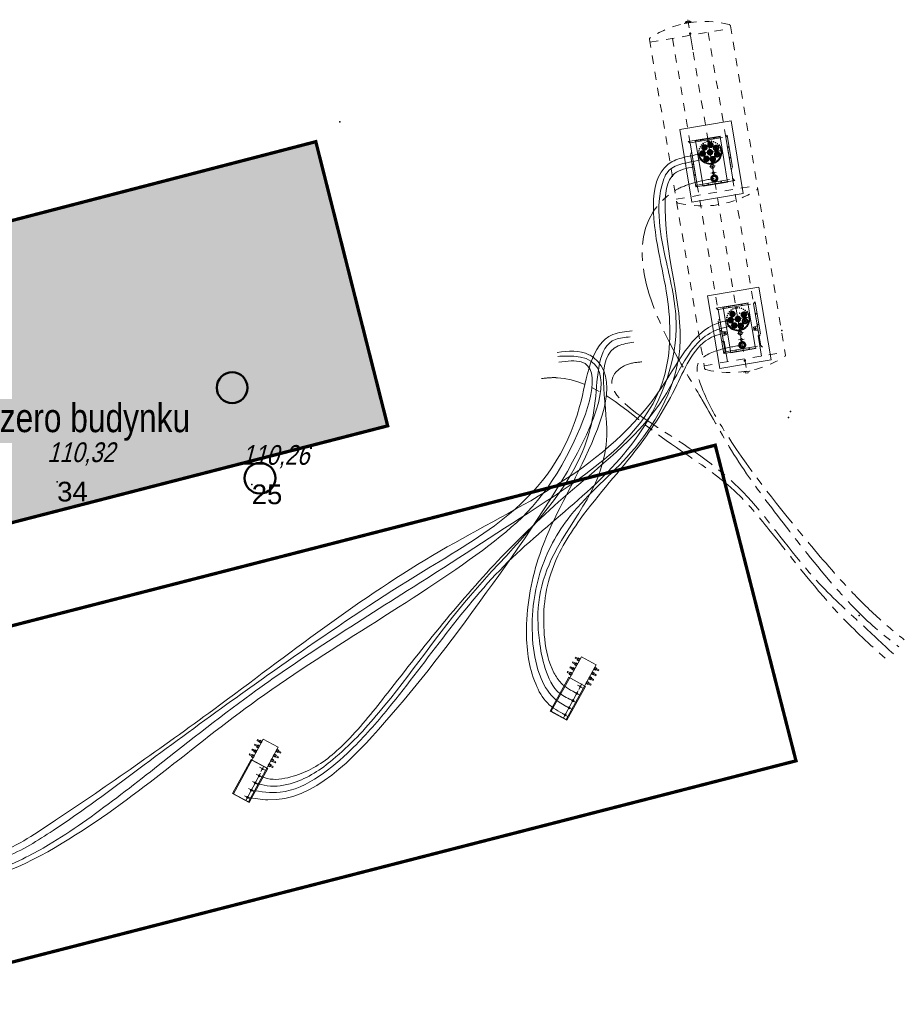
# Model space of a CAD drawing. Header units: metres. Extents: x 0 to 8432273, y 0 to 5705512.
# Tile 17 of 32: x 8403924 to 8403951, y 5705112 to 5705142. Entities that reach past the tile are written whole.
import ezdxf

# ---------------------------------------------------------------- set-up
doc = ezdxf.new("R2010")
doc.units = ezdxf.units.M
doc.header["$MEASUREMENT"] = 0
for name, pattern in [('218-500', [1, 0.5, -0.5]), ('219-1000', [0]), ('ACAD_ISO03W100', [30, 12, -18]), ('CENTER', [2, 1.25, -0.25, 0.25, -0.25]), ('DASHED', [19.05, 12.7, -6.35])]:
    doc.linetypes.add(name, pattern=pattern)
doc.layers.get('0').update_dxf_attribs({"color": 250, "linetype": 'CONTINUOUS', "lineweight": 100})
for name, color, linetype, lineweight in [('g ssące-tłoczne', 192, 'CONTINUOUS', 15), ('g technologia', 192, 'CONTINUOUS', 15), ('g zbiornik', 192, 'DASHED', 13), ('g zlewowe', 192, 'CENTER', 15), ('PL_AR_01-MAPA', 7, 'CONTINUOUS', 15), ('PL_AR_01-powierzchnia', 4, 'CONTINUOUS', 15), ('PL_AR_05-wyposazenie-proj', 3, 'CONTINUOUS', 9)]:
    doc.layers.add(name, color=color, linetype=linetype, lineweight=lineweight)
for name, color, linetype in [('geo_Punkty', 7, 'CONTINUOUS'), ('geo_Rzedne', 7, 'CONTINUOUS'), ('geo_Teksty', 7, 'CONTINUOUS'), ('Wiaty', 2, 'CONTINUOUS')]:
    doc.layers.add(name, color=color, linetype=linetype)
doc.styles.get("Standard").update_dxf_attribs({"font": 'arial.ttf', "width": 0.75})

# ---------------------------------------------------------------- blocks, each defined once
blk = doc.blocks.new('dyst')
at = {"layer": 'g technologia', "color": 0, "linetype": '219-1000', "ltscale": 0.002, "extrusion": (1.88532e-09, -7.17281e-08, 1)}
for p, q in [((1.674, -0.01, 0), (1.096, -0.01, 0)), ((1.096, -0.01, 0), (1.096, -1.19, 0)), ((1.096, -1.19, 0), (1.096, -0.01, 0)), ((1.096, -0.01, 0), (1.674, -0.01, 0)), ((1.674, -0.01, 0), (1.096, -0.01, 0)), ((1.096, -0.01, 0), (1.096, -1.19, 0)), ((1.096, -1.19, 0), (1.096, -0.01, 0)), ((1.096, -0.01, 0), (1.674, -0.01, 0)), ((1.129, -0.02, 0), (1.642, -0.02, 0)), ((1.129, -1.916, 0), (1.129, -0.02, 0)), ((1.129, -0.02, 0), (1.642, -0.02, 0)), ((1.129, -1.916, 0), (1.129, -0.02, 0)), ((1.129, -0.125, 0), (1.318, -0.125, 0)), ((1.129, -0.125, 0), (1.318, -0.125, 0)), ((1.221, -0.961, 0), (1.221, -0.02, 0)), ((1.221, -0.961, 0), (1.221, -0.02, 0)), ((1.642, -0.02, 0), (1.642, -1.916, 0)), ((1.642, -0.02, 0), (1.642, -1.916, 0)), ((1.674, -1.19, 0), (1.674, -0.01, 0)), ((1.674, -0.01, 0), (1.674, -1.19, 0)), ((1.674, -1.19, 0), (1.674, -0.01, 0)), ((1.674, -0.01, 0), (1.674, -1.19, 0)), ((1.129, -0.374, 0), (1.318, -0.374, 0)), ((1.129, -0.374, 0), (1.318, -0.374, 0)), ((1.129, -0.623, 0), (1.318, -0.623, 0)), ((1.129, -0.623, 0), (1.318, -0.623, 0)), ((1.129, -0.872, 0), (1.318, -0.872, 0)), ((1.129, -0.872, 0), (1.318, -0.872, 0)), ((1.674, -1.19, 0), (1.096, -1.19, 0)), ((1.674, -1.19, 0), (1.096, -1.19, 0)), ((1.674, -1.19, 0), (1.096, -1.19, 0)), ((1.674, -1.19, 0), (1.096, -1.19, 0)), ((1.642, -1.19, 0), (1.129, -1.19, 0)), ((1.642, -1.19, 0), (1.129, -1.19, 0)), ((1.141, -1.106, 0), (1.33, -1.106, 0)), ((1.141, -1.106, 0), (1.33, -1.106, 0)), ((1.233, -1.199, 0), (1.233, -1.01, 0)), ((1.233, -1.199, 0), (1.233, -1.01, 0)), ((1.129, -1.29, 0), (0.98, -1.29, 0)), ((0.98, -1.29, 0), (0.98, -1.325, 0)), ((1.129, -1.29, 0), (0.98, -1.29, 0)), ((0.98, -1.29, 0), (0.98, -1.325, 0)), ((0.98, -1.325, 0), (1.129, -1.325, 0)), ((0.98, -1.325, 0), (1.129, -1.325, 0)), ((1.129, -1.456, 0), (0.98, -1.456, 0)), ((0.98, -1.456, 0), (0.98, -1.491, 0)), ((1.129, -1.456, 0), (0.98, -1.456, 0)), ((0.98, -1.456, 0), (0.98, -1.491, 0)), ((0.98, -1.491, 0), (1.129, -1.491, 0)), ((0.98, -1.491, 0), (1.129, -1.491, 0)), ((1.129, -1.271, 0), (1.064, -1.271, 0)), ((1.064, -1.271, 0), (1.064, -1.344, 0)), ((1.129, -1.271, 0), (1.064, -1.271, 0)), ((1.064, -1.271, 0), (1.064, -1.344, 0)), ((1.064, -1.344, 0), (1.129, -1.344, 0)), ((1.064, -1.344, 0), (1.129, -1.344, 0)), ((1.129, -1.437, 0), (1.064, -1.437, 0)), ((1.064, -1.437, 0), (1.064, -1.51, 0)), ((1.129, -1.437, 0), (1.064, -1.437, 0)), ((1.064, -1.437, 0), (1.064, -1.51, 0)), ((1.129, -1.344, 0), (1.129, -1.271, 0)), ((1.129, -1.344, 0), (1.129, -1.271, 0)), ((1.129, -1.325, 0), (1.129, -1.29, 0)), ((1.129, -1.325, 0), (1.129, -1.29, 0)), ((1.129, -1.51, 0), (1.129, -1.437, 0)), ((1.129, -1.51, 0), (1.129, -1.437, 0)), ((1.129, -1.491, 0), (1.129, -1.456, 0)), ((1.129, -1.491, 0), (1.129, -1.456, 0)), ((1.642, -1.344, 0), (1.642, -1.271, 0)), ((1.642, -1.271, 0), (1.707, -1.271, 0)), ((1.642, -1.344, 0), (1.642, -1.271, 0)), ((1.642, -1.271, 0), (1.707, -1.271, 0)), ((1.642, -1.325, 0), (1.642, -1.29, 0)), ((1.642, -1.29, 0), (1.791, -1.29, 0)), ((1.642, -1.325, 0), (1.642, -1.29, 0)), ((1.642, -1.29, 0), (1.791, -1.29, 0)), ((1.791, -1.325, 0), (1.642, -1.325, 0)), ((1.791, -1.325, 0), (1.642, -1.325, 0)), ((1.707, -1.344, 0), (1.642, -1.344, 0)), ((1.707, -1.344, 0), (1.642, -1.344, 0)), ((1.642, -1.51, 0), (1.642, -1.437, 0)), ((1.642, -1.437, 0), (1.707, -1.437, 0)), ((1.642, -1.51, 0), (1.642, -1.437, 0)), ((1.642, -1.437, 0), (1.707, -1.437, 0)), ((1.642, -1.491, 0), (1.642, -1.456, 0)), ((1.642, -1.456, 0), (1.791, -1.456, 0)), ((1.642, -1.491, 0), (1.642, -1.456, 0)), ((1.642, -1.456, 0), (1.791, -1.456, 0)), ((1.791, -1.491, 0), (1.642, -1.491, 0)), ((1.791, -1.491, 0), (1.642, -1.491, 0)), ((1.707, -1.271, 0), (1.707, -1.344, 0)), ((1.707, -1.271, 0), (1.707, -1.344, 0)), ((1.707, -1.437, 0), (1.707, -1.51, 0)), ((1.707, -1.437, 0), (1.707, -1.51, 0)), ((1.791, -1.29, 0), (1.791, -1.325, 0)), ((1.791, -1.29, 0), (1.791, -1.325, 0)), ((1.791, -1.456, 0), (1.791, -1.491, 0)), ((1.791, -1.456, 0), (1.791, -1.491, 0)), ((1.129, -1.622, 0), (0.98, -1.622, 0)), ((0.98, -1.622, 0), (0.98, -1.657, 0)), ((1.129, -1.622, 0), (0.98, -1.622, 0)), ((0.98, -1.622, 0), (0.98, -1.657, 0)), ((0.98, -1.657, 0), (1.129, -1.657, 0)), ((0.98, -1.657, 0), (1.129, -1.657, 0)), ((1.129, -1.788, 0), (0.98, -1.788, 0)), ((0.98, -1.788, 0), (0.98, -1.823, 0)), ((1.129, -1.788, 0), (0.98, -1.788, 0)), ((0.98, -1.788, 0), (0.98, -1.823, 0)), ((1.064, -1.51, 0), (1.129, -1.51, 0)), ((1.064, -1.51, 0), (1.129, -1.51, 0)), ((1.129, -1.603, 0), (1.064, -1.603, 0)), ((1.064, -1.603, 0), (1.064, -1.676, 0)), ((1.129, -1.603, 0), (1.064, -1.603, 0)), ((1.064, -1.603, 0), (1.064, -1.676, 0)), ((1.064, -1.676, 0), (1.129, -1.676, 0)), ((1.064, -1.676, 0), (1.129, -1.676, 0)), ((1.129, -1.769, 0), (1.064, -1.769, 0)), ((1.064, -1.769, 0), (1.064, -1.842, 0)), ((1.129, -1.769, 0), (1.064, -1.769, 0)), ((1.064, -1.769, 0), (1.064, -1.842, 0)), ((1.129, -1.676, 0), (1.129, -1.603, 0)), ((1.129, -1.676, 0), (1.129, -1.603, 0)), ((1.129, -1.657, 0), (1.129, -1.622, 0)), ((1.129, -1.657, 0), (1.129, -1.622, 0)), ((1.129, -1.842, 0), (1.129, -1.769, 0)), ((1.129, -1.842, 0), (1.129, -1.769, 0)), ((1.129, -1.823, 0), (1.129, -1.788, 0)), ((1.129, -1.823, 0), (1.129, -1.788, 0)), ((1.707, -1.51, 0), (1.642, -1.51, 0)), ((1.707, -1.51, 0), (1.642, -1.51, 0)), ((1.642, -1.676, 0), (1.642, -1.603, 0)), ((1.642, -1.603, 0), (1.707, -1.603, 0)), ((1.642, -1.676, 0), (1.642, -1.603, 0)), ((1.642, -1.603, 0), (1.707, -1.603, 0)), ((1.642, -1.657, 0), (1.642, -1.622, 0)), ((1.642, -1.622, 0), (1.791, -1.622, 0)), ((1.642, -1.657, 0), (1.642, -1.622, 0)), ((1.642, -1.622, 0), (1.791, -1.622, 0)), ((1.791, -1.657, 0), (1.642, -1.657, 0)), ((1.791, -1.657, 0), (1.642, -1.657, 0)), ((1.707, -1.676, 0), (1.642, -1.676, 0)), ((1.707, -1.676, 0), (1.642, -1.676, 0)), ((1.642, -1.842, 0), (1.642, -1.769, 0)), ((1.642, -1.769, 0), (1.707, -1.769, 0)), ((1.642, -1.842, 0), (1.642, -1.769, 0)), ((1.642, -1.769, 0), (1.707, -1.769, 0)), ((1.642, -1.823, 0), (1.642, -1.788, 0)), ((1.642, -1.788, 0), (1.791, -1.788, 0)), ((1.642, -1.823, 0), (1.642, -1.788, 0)), ((1.642, -1.788, 0), (1.791, -1.788, 0)), ((1.707, -1.603, 0), (1.707, -1.676, 0)), ((1.707, -1.603, 0), (1.707, -1.676, 0)), ((1.707, -1.769, 0), (1.707, -1.842, 0)), ((1.707, -1.769, 0), (1.707, -1.842, 0)), ((1.791, -1.622, 0), (1.791, -1.657, 0)), ((1.791, -1.622, 0), (1.791, -1.657, 0)), ((1.791, -1.788, 0), (1.791, -1.823, 0)), ((1.791, -1.788, 0), (1.791, -1.823, 0)), ((0.98, -1.823, 0), (1.129, -1.823, 0)), ((0.98, -1.823, 0), (1.129, -1.823, 0)), ((1.064, -1.842, 0), (1.129, -1.842, 0)), ((1.064, -1.842, 0), (1.129, -1.842, 0)), ((1.129, -1.916, 0), (1.642, -1.916, 0)), ((1.129, -1.916, 0), (1.642, -1.916, 0)), ((1.791, -1.823, 0), (1.642, -1.823, 0)), ((1.791, -1.823, 0), (1.642, -1.823, 0)), ((1.707, -1.842, 0), (1.642, -1.842, 0)), ((1.707, -1.842, 0), (1.642, -1.842, 0))]:
    blk.add_line(p, q, dxfattribs=at)
for centre, radius in [((1.221, -0.125, 0), 0.0299), ((1.221, -0.125, 0), 0.0299), ((1.221, -0.374, 0), 0.0299), ((1.221, -0.374, 0), 0.0299), ((1.221, -0.623, 0), 0.0299), ((1.221, -0.623, 0), 0.0299), ((1.221, -0.872, 0), 0.0299), ((1.221, -0.872, 0), 0.0299), ((1.233, -1.106, 0), 0.0209), ((1.233, -1.106, 0), 0.0209)]:
    blk.add_circle(centre, radius, dxfattribs=at)
blk = doc.blocks.new('zbiorniki')
at = {"layer": 'g ssące-tłoczne', "color": 0, "lineweight": -2}
for points in [[(2.307, 7.617), (2.307, 5.372), (3.892, 5.372), (3.892, 7.617)], [(2.72, 7.194), (2.72, 5.794), (3.48, 5.794), (3.48, 7.194)], [(2.307, 2.471), (2.307, 0.226), (3.892, 0.226), (3.892, 2.471)], [(2.72, 2.048), (2.72, 0.648), (3.48, 0.648), (3.48, 2.048)]]:
    blk.add_lwpolyline(points, close=True, dxfattribs=at)
at = {"layer": 'g zbiornik', "color": 0, "linetype": '218-500', "lineweight": -2, "ltscale": 0.5}
for p, q in [((3.007, 10.779), (3.043, 10.824)), ((3.157, 10.832), (3.043, 10.832)), ((3.043, 10.832), (3.043, 10.781)), ((3.067, 10.782), (3.067, 10.827)), ((3.067, 10.827), (3.133, 10.827)), ((3.1, 10.874), (3.1, -0.015)), ((3.133, 10.782), (3.133, 10.827)), ((3.157, 10.832), (3.157, 10.781)), ((3.193, 10.779), (3.157, 10.824)), ((2.983, 10.778), (2.983, 10.768)), ((3.003, 10.773), (3.003, 10.782)), ((3.003, 10.782), (3.198, 10.782)), ((3.198, 10.773), (3.198, 10.782)), ((3.217, 10.778), (3.217, 10.768)), ((1.85, 10.473), (1.85, 0.302)), ((1.85, 10.391), (4.35, 10.391)), ((2.55, 10.391), (2.55, 1.951)), ((3.1, 9.941), (3.1, 10.442)), ((3.65, 10.391), (3.649, 1.951)), ((4.35, 10.477), (4.349, 0.302)), ((1.851, 5.541), (4.351, 5.541)), ((1.851, 5.541), (4.351, 5.541)), ((1.851, 5.541), (4.351, 5.541)), ((1.851, 5.541), (4.351, 5.541)), ((1.851, 5.541), (4.351, 5.541)), ((1.851, 5.541), (4.351, 5.541)), ((1.85, 0.391), (4.35, 0.391)), ((1.85, 0.391), (4.35, 0.391)), ((1.85, 0.391), (4.35, 0.391))]:
    blk.add_line(p, q, dxfattribs=at)
at = {"layer": 'g zbiornik', "color": 0, "linetype": '218-500', "lineweight": -2, "ltscale": 2}
for p, q in [((2.5, 5.806), (2.5, 7.206)), ((2.5, 5.806), (2.5, 7.206)), ((2.5, 5.806), (2.5, 7.206)), ((2.55, 7.156), (2.5, 7.206)), ((2.5, 7.206), (3.7, 7.206)), ((3.1, 6.152), (3.1, 7.283)), ((3.65, 7.156), (3.7, 7.206)), ((3.7, 7.206), (3.7, 5.806)), ((2.55, 7.156), (2.524, 7.182)), ((2.55, 7.156), (2.524, 7.182)), ((2.55, 7.156), (2.524, 7.182)), ((2.55, 7.156), (2.524, 7.182)), ((2.55, 5.856), (2.55, 7.156)), ((2.55, 5.856), (2.55, 7.156)), ((2.55, 5.856), (2.55, 7.156)), ((2.55, 7.156), (3.65, 7.156)), ((2.55, 7.156), (2.55, 5.856)), ((3.043, 6.942), (2.871, 6.962)), ((3.043, 6.942), (2.871, 6.962)), ((2.904, 6.965), (2.889, 6.953)), ((2.903, 6.95), (2.89, 6.967)), ((2.949, 6.867), (2.969, 7.04)), ((2.968, 7.036), (2.949, 6.863)), ((2.95, 6.87), (2.969, 7.037)), ((2.973, 7.02), (2.958, 7.008)), ((2.972, 7.006), (2.959, 7.022)), ((3.028, 6.951), (3.014, 6.939)), ((3.027, 6.936), (3.015, 6.953)), ((3.221, 7.041), (3.074, 6.948)), ((3.077, 6.951), (3.224, 7.043)), ((3.079, 6.952), (3.222, 7.042)), ((3.105, 6.96), (3.087, 6.965)), ((3.094, 6.952), (3.098, 6.973)), ((3.1, 6.906), (3.1, 7.08)), ((3.194, 6.924), (3.102, 7.071)), ((3.194, 6.924), (3.102, 7.071)), ((3.125, 7.047), (3.107, 7.051)), ((3.113, 7.038), (3.118, 7.059)), ((3.192, 6.941), (3.173, 6.945)), ((3.18, 6.933), (3.185, 6.953)), ((3.211, 7.027), (3.193, 7.031)), ((3.2, 7.019), (3.204, 7.039)), ((3.382, 6.846), (3.218, 6.904)), ((3.222, 6.903), (3.386, 6.845)), ((3.247, 6.887), (3.239, 6.904)), ((3.274, 6.794), (3.331, 6.958)), ((3.274, 6.794), (3.331, 6.958)), ((3.313, 6.929), (3.332, 6.938)), ((3.327, 6.925), (3.319, 6.942)), ((3.65, 7.156), (3.675, 7.182)), ((3.65, 5.856), (3.65, 7.156)), ((3.65, 7.156), (3.65, 5.856)), ((3.65, 5.856), (3.65, 7.156)), ((2.733, 6.776), (3.479, 6.776)), ((2.8, 6.776), (2.974, 6.776)), ((2.8, 6.776), (2.974, 6.776)), ((2.802, 6.776), (2.971, 6.776)), ((2.935, 6.715), (2.812, 6.838)), ((2.935, 6.835), (2.812, 6.713)), ((2.935, 6.835), (2.812, 6.713)), ((2.933, 6.717), (2.814, 6.836)), ((2.815, 6.835), (2.938, 6.713)), ((2.841, 6.82), (2.82, 6.82)), ((2.841, 6.731), (2.82, 6.731)), ((2.831, 6.829), (2.831, 6.81)), ((2.831, 6.741), (2.831, 6.722)), ((3.044, 6.609), (2.872, 6.59)), ((3.042, 6.609), (2.874, 6.59)), ((2.876, 6.59), (3.048, 6.61)), ((2.929, 6.82), (2.909, 6.82)), ((2.929, 6.731), (2.909, 6.731)), ((2.919, 6.829), (2.919, 6.81)), ((2.919, 6.741), (2.919, 6.722)), ((2.959, 6.895), (2.944, 6.884)), ((2.958, 6.881), (2.945, 6.898)), ((2.946, 6.668), (2.961, 6.656)), ((2.96, 6.67), (2.947, 6.654)), ((2.951, 6.684), (2.97, 6.512)), ((2.951, 6.684), (2.97, 6.512)), ((3.184, 6.767), (3.012, 6.786)), ((3.184, 6.767), (3.012, 6.786)), ((3.015, 6.776), (3.189, 6.776)), ((3.015, 6.776), (3.189, 6.776)), ((3.015, 6.613), (3.03, 6.601)), ((3.029, 6.615), (3.016, 6.599)), ((3.191, 6.776), (3.017, 6.776)), ((3.191, 6.776), (3.017, 6.776)), ((3.045, 6.789), (3.03, 6.777)), ((3.044, 6.775), (3.031, 6.791)), ((3.079, 6.602), (3.226, 6.51)), ((3.079, 6.602), (3.226, 6.51)), ((3.1, 6.72), (3.085, 6.708)), ((3.099, 6.706), (3.086, 6.722)), ((3.09, 6.692), (3.11, 6.864)), ((3.109, 6.861), (3.09, 6.688)), ((3.091, 6.694), (3.109, 6.862)), ((3.114, 6.844), (3.099, 6.832)), ((3.113, 6.83), (3.1, 6.846)), ((3.1, 6.646), (3.1, 6.472)), ((3.196, 6.629), (3.103, 6.482)), ((3.105, 6.485), (3.198, 6.632)), ((3.194, 6.627), (3.105, 6.484)), ((3.169, 6.775), (3.154, 6.763)), ((3.168, 6.761), (3.155, 6.777)), ((3.175, 6.608), (3.193, 6.612)), ((3.182, 6.62), (3.186, 6.6)), ((3.223, 6.651), (3.387, 6.709)), ((3.223, 6.651), (3.387, 6.709)), ((3.224, 6.902), (3.384, 6.846)), ((3.4, 6.776), (3.226, 6.776)), ((3.4, 6.776), (3.226, 6.776)), ((3.397, 6.776), (3.228, 6.776)), ((3.234, 6.891), (3.252, 6.9)), ((3.234, 6.663), (3.253, 6.654)), ((3.24, 6.65), (3.248, 6.667)), ((3.272, 6.811), (3.291, 6.82)), ((3.273, 6.743), (3.291, 6.734)), ((3.331, 6.599), (3.274, 6.763)), ((3.275, 6.759), (3.332, 6.595)), ((3.276, 6.757), (3.331, 6.598)), ((3.286, 6.807), (3.277, 6.824)), ((3.278, 6.73), (3.286, 6.747)), ((3.314, 6.625), (3.333, 6.616)), ((3.319, 6.612), (3.328, 6.629)), ((3.352, 6.849), (3.37, 6.858)), ((3.352, 6.704), (3.371, 6.695)), ((3.365, 6.845), (3.357, 6.862)), ((3.358, 6.691), (3.366, 6.708)), ((2.891, 6.599), (2.905, 6.587)), ((2.904, 6.601), (2.892, 6.585)), ((2.96, 6.544), (2.975, 6.532)), ((2.974, 6.546), (2.961, 6.53)), ((3.015, 6.341), (3.189, 6.341)), ((3.088, 6.588), (3.107, 6.592)), ((3.095, 6.6), (3.1, 6.58)), ((3.108, 6.502), (3.127, 6.506)), ((3.115, 6.514), (3.12, 6.494)), ((3.194, 6.522), (3.213, 6.526)), ((3.201, 6.534), (3.206, 6.514)), ((3.015, 6.141), (3.189, 6.141)), ((2.55, 5.856), (2.5, 5.806)), ((2.5, 5.806), (3.7, 5.806)), ((2.55, 5.856), (2.524, 5.831)), ((2.55, 5.856), (3.65, 5.856)), ((3.65, 5.856), (3.7, 5.806)), ((3.1, 1.002), (3.1, 2.133)), ((2.5, 0.656), (2.5, 2.056)), ((2.5, 0.656), (2.5, 2.056)), ((2.5, 0.656), (2.5, 2.056)), ((2.55, 2.006), (2.5, 2.056)), ((2.5, 2.056), (3.7, 2.056)), ((2.55, 2.006), (2.524, 2.032)), ((2.55, 2.006), (2.524, 2.032)), ((2.55, 2.006), (2.524, 2.032)), ((2.55, 2.006), (2.524, 2.032)), ((2.55, 0.706), (2.55, 2.006)), ((2.55, 0.706), (2.55, 2.006)), ((2.55, 0.706), (2.55, 2.006)), ((2.55, 2.006), (3.65, 2.006)), ((2.55, 2.006), (2.55, 0.706)), ((3.043, 1.792), (2.871, 1.812)), ((3.043, 1.792), (2.871, 1.812)), ((2.904, 1.815), (2.889, 1.803)), ((2.903, 1.8), (2.89, 1.817)), ((2.949, 1.717), (2.969, 1.89)), ((2.968, 1.886), (2.949, 1.713)), ((2.95, 1.72), (2.969, 1.887)), ((2.973, 1.87), (2.958, 1.858)), ((2.972, 1.856), (2.959, 1.872)), ((3.028, 1.801), (3.014, 1.789)), ((3.027, 1.786), (3.015, 1.803)), ((3.1, 1.756), (3.1, 1.93)), ((3.274, 1.644), (3.331, 1.808)), ((3.274, 1.644), (3.331, 1.808)), ((3.65, 2.006), (3.7, 2.056)), ((3.65, 2.006), (3.675, 2.032)), ((3.65, 0.706), (3.65, 2.006)), ((3.65, 2.006), (3.65, 0.706)), ((3.65, 0.706), (3.65, 2.006)), ((3.7, 2.056), (3.7, 0.656)), ((2.733, 1.626), (3.479, 1.626)), ((2.8, 1.626), (2.974, 1.626)), ((2.8, 1.626), (2.974, 1.626)), ((2.802, 1.626), (2.971, 1.626)), ((2.935, 1.565), (2.812, 1.688)), ((2.935, 1.685), (2.812, 1.563)), ((2.935, 1.685), (2.812, 1.563)), ((2.933, 1.567), (2.814, 1.687)), ((2.815, 1.685), (2.938, 1.563)), ((2.841, 1.67), (2.82, 1.67)), ((2.841, 1.581), (2.82, 1.581)), ((2.831, 1.679), (2.831, 1.66)), ((2.831, 1.591), (2.831, 1.572)), ((2.929, 1.67), (2.909, 1.67)), ((2.929, 1.581), (2.909, 1.581)), ((2.919, 1.679), (2.919, 1.66)), ((2.919, 1.591), (2.919, 1.572)), ((2.959, 1.745), (2.944, 1.734)), ((2.958, 1.731), (2.945, 1.748)), ((2.946, 1.518), (2.961, 1.506)), ((2.96, 1.52), (2.947, 1.504)), ((2.951, 1.534), (2.97, 1.362)), ((2.951, 1.534), (2.97, 1.362)), ((3.184, 1.617), (3.012, 1.636)), ((3.184, 1.617), (3.012, 1.636)), ((3.015, 1.626), (3.189, 1.626)), ((3.015, 1.626), (3.189, 1.626)), ((3.191, 1.626), (3.017, 1.626)), ((3.191, 1.626), (3.017, 1.626)), ((3.045, 1.639), (3.03, 1.627)), ((3.044, 1.625), (3.031, 1.641)), ((3.1, 1.57), (3.085, 1.558)), ((3.099, 1.556), (3.086, 1.572)), ((3.09, 1.542), (3.11, 1.714)), ((3.109, 1.711), (3.09, 1.538)), ((3.091, 1.544), (3.109, 1.712)), ((3.114, 1.694), (3.099, 1.682)), ((3.113, 1.68), (3.1, 1.696)), ((3.169, 1.625), (3.154, 1.613)), ((3.168, 1.611), (3.155, 1.627)), ((3.382, 1.697), (3.218, 1.754)), ((3.222, 1.753), (3.386, 1.695)), ((3.223, 1.501), (3.387, 1.559)), ((3.223, 1.501), (3.387, 1.559)), ((3.224, 1.752), (3.384, 1.696)), ((3.4, 1.626), (3.226, 1.626)), ((3.4, 1.626), (3.226, 1.626)), ((3.397, 1.626), (3.228, 1.626)), ((3.234, 1.741), (3.252, 1.75)), ((3.234, 1.513), (3.253, 1.504)), ((3.247, 1.737), (3.239, 1.754)), ((3.24, 1.5), (3.248, 1.517)), ((3.272, 1.661), (3.291, 1.67)), ((3.273, 1.593), (3.291, 1.584)), ((3.331, 1.449), (3.274, 1.613)), ((3.275, 1.609), (3.332, 1.446)), ((3.276, 1.607), (3.331, 1.448)), ((3.286, 1.657), (3.277, 1.674)), ((3.278, 1.58), (3.286, 1.597)), ((3.313, 1.779), (3.332, 1.788)), ((3.327, 1.775), (3.319, 1.792)), ((3.352, 1.699), (3.37, 1.708)), ((3.352, 1.555), (3.371, 1.546)), ((3.365, 1.695), (3.357, 1.713)), ((3.358, 1.541), (3.366, 1.559)), ((2.675, 1.297), (2.55, 1.321)), ((2.675, 1.297), (2.55, 1.321)), ((2.675, 1.213), (2.55, 1.189)), ((2.675, 1.213), (2.55, 1.189)), ((2.624, 1.268), (2.611, 1.255)), ((2.611, 1.255), (2.624, 1.242)), ((2.637, 1.255), (2.624, 1.268)), ((2.624, 1.242), (2.637, 1.255)), ((2.675, 1.297), (2.675, 1.285)), ((2.675, 1.297), (2.675, 1.255)), ((2.675, 1.213), (2.675, 1.255)), ((2.675, 1.213), (2.675, 1.225)), ((3.044, 1.459), (2.872, 1.44)), ((3.042, 1.459), (2.874, 1.44)), ((2.876, 1.44), (3.048, 1.46)), ((2.891, 1.449), (2.905, 1.437)), ((2.904, 1.451), (2.892, 1.435)), ((2.96, 1.394), (2.975, 1.382)), ((2.974, 1.396), (2.961, 1.38)), ((3.015, 1.463), (3.03, 1.451)), ((3.029, 1.465), (3.016, 1.449)), ((3.079, 1.452), (3.226, 1.36)), ((3.079, 1.452), (3.226, 1.36)), ((3.088, 1.438), (3.107, 1.442)), ((3.095, 1.45), (3.1, 1.43)), ((3.1, 1.496), (3.1, 1.322)), ((3.196, 1.479), (3.103, 1.332)), ((3.105, 1.335), (3.198, 1.482)), ((3.194, 1.477), (3.105, 1.334)), ((3.108, 1.352), (3.127, 1.356)), ((3.115, 1.364), (3.12, 1.344)), ((3.175, 1.458), (3.193, 1.462)), ((3.182, 1.47), (3.186, 1.45)), ((3.194, 1.372), (3.213, 1.376)), ((3.201, 1.384), (3.206, 1.364)), ((3.314, 1.475), (3.333, 1.466)), ((3.319, 1.462), (3.328, 1.479)), ((3.525, 1.297), (3.65, 1.321)), ((3.525, 1.297), (3.65, 1.321)), ((3.525, 1.297), (3.525, 1.255)), ((3.525, 1.297), (3.525, 1.285)), ((3.525, 1.213), (3.525, 1.255)), ((3.525, 1.213), (3.525, 1.225)), ((3.525, 1.213), (3.65, 1.189)), ((3.525, 1.213), (3.65, 1.189)), ((3.563, 1.255), (3.576, 1.268)), ((3.576, 1.242), (3.563, 1.255)), ((3.576, 1.268), (3.589, 1.255)), ((3.589, 1.255), (3.576, 1.242)), ((2.575, 1.031), (2.575, 0.391)), ((3.015, 1.191), (3.189, 1.191)), ((3.015, 0.991), (3.189, 0.991)), ((3.625, 1.031), (3.625, 0.391)), ((2.55, 0.706), (2.5, 0.656)), ((2.5, 0.656), (3.7, 0.656)), ((2.55, 0.706), (2.524, 0.681)), ((2.55, 0.706), (3.65, 0.706)), ((3.65, 0.706), (3.7, 0.656)), ((3.002, 0.009), (3.002, 0)), ((3.002, 0), (3.197, 0)), ((3.067, 0), (3.067, -0.045)), ((3.067, 0), (3.067, -0.045)), ((3.133, 0), (3.133, -0.045)), ((3.133, 0), (3.133, -0.045)), ((3.197, 0.009), (3.197, 0)), ((3.067, -0.045), (3.133, -0.045))]:
    blk.add_line(p, q, dxfattribs=at)
at = {"layer": 'g zbiornik', "color": 0, "linetype": '218-500', "lineweight": -2, "ltscale": 0.5}
blk.add_lwpolyline([(3.1, 10.429), (3.113, 10.442), (3.1, 10.455), (3.087, 10.442)], close=True, dxfattribs=at)
at = {"layer": 'g zbiornik', "color": 0, "linetype": '218-500', "lineweight": -2, "ltscale": 2}
for points in [[(3.7, 5.806), (2.5, 5.806), (2.5, 7.206), (3.7, 7.206)], [(3.1, 0.353), (3.113, 0.34), (3.1, 0.327), (3.087, 0.34)]]:
    blk.add_lwpolyline(points, close=True, dxfattribs=at)
at = {"layer": 'g zbiornik', "color": 0, "linetype": '218-500', "lineweight": -2, "ltscale": 0.5}
for radius in [0.023, 0.018]:
    blk.add_circle((3.1, 10.442), radius, dxfattribs=at)
at = {"layer": 'g zbiornik', "color": 0, "linetype": '218-500', "lineweight": -2, "ltscale": 2}
for centre, radius in [((2.532, 7.174), 0.0102), ((3.1, 6.776), 0.36), ((3.1, 6.776), 0.34), ((2.8, 6.936), 0.009), ((2.8, 6.936), 0.009), ((2.8, 6.936), 0.009), ((2.8, 6.936), 0.009), ((2.837, 6.992), 0.009), ((2.837, 6.992), 0.009), ((2.883, 7.174), 0.0102), ((2.884, 7.039), 0.009), ((2.884, 7.039), 0.009), ((2.959, 6.952), 0.0825), ((2.897, 6.959), 0.007), ((2.959, 6.952), 0.0625), ((2.959, 6.952), 0.03), ((2.939, 7.076), 0.009), ((2.939, 7.076), 0.009), ((2.966, 7.014), 0.007), ((3.001, 7.102), 0.009), ((3.001, 7.102), 0.009), ((3.021, 6.945), 0.007), ((3.066, 7.115), 0.009), ((3.066, 7.115), 0.009), ((3.149, 6.996), 0.0825), ((3.149, 6.996), 0.0625), ((3.096, 6.962), 0.007), ((3.116, 7.049), 0.007), ((3.149, 6.996), 0.03), ((3.133, 7.115), 0.009), ((3.133, 7.115), 0.009), ((3.182, 6.943), 0.007), ((3.198, 7.102), 0.009), ((3.198, 7.102), 0.009), ((3.202, 7.029), 0.007), ((3.302, 6.875), 0.0825), ((3.243, 6.895), 0.007), ((3.302, 6.875), 0.0625), ((3.26, 7.076), 0.009), ((3.26, 7.076), 0.009), ((3.302, 6.875), 0.03), ((3.29, 7.174), 0.0102), ((3.315, 7.039), 0.009), ((3.315, 7.039), 0.009), ((3.323, 6.934), 0.007), ((3.363, 6.992), 0.009), ((3.363, 6.992), 0.009), ((3.4, 6.936), 0.009), ((3.4, 6.936), 0.009), ((3.668, 7.174), 0.0102), ((3.668, 7.174), 0.0102), ((2.532, 6.841), 0.0102), ((2.761, 6.81), 0.009), ((2.761, 6.81), 0.009), ((2.761, 6.743), 0.009), ((2.761, 6.743), 0.009), ((2.774, 6.875), 0.009), ((2.774, 6.875), 0.009), ((2.774, 6.677), 0.009), ((2.774, 6.677), 0.009), ((2.8, 6.616), 0.009), ((2.8, 6.616), 0.009), ((2.8, 6.616), 0.009), ((2.8, 6.616), 0.009), ((2.875, 6.775), 0.0825), ((2.875, 6.775), 0.0625), ((2.831, 6.82), 0.007), ((2.831, 6.731), 0.007), ((2.875, 6.775), 0.03), ((2.96, 6.6), 0.0825), ((2.96, 6.6), 0.0625), ((2.919, 6.82), 0.007), ((2.919, 6.731), 0.007), ((2.96, 6.6), 0.03), ((2.952, 6.889), 0.007), ((2.953, 6.662), 0.007), ((3.022, 6.607), 0.007), ((3.1, 6.776), 0.0825), ((3.038, 6.783), 0.007), ((3.1, 6.776), 0.0625), ((3.151, 6.557), 0.0825), ((3.1, 6.776), 0.03), ((3.093, 6.714), 0.007), ((3.151, 6.557), 0.0625), ((3.107, 6.838), 0.007), ((3.162, 6.769), 0.007), ((3.184, 6.61), 0.007), ((3.303, 6.679), 0.0825), ((3.244, 6.659), 0.007), ((3.303, 6.679), 0.0625), ((3.303, 6.679), 0.03), ((3.281, 6.816), 0.007), ((3.282, 6.738), 0.007), ((3.323, 6.62), 0.007), ((3.361, 6.854), 0.007), ((3.362, 6.7), 0.007), ((3.4, 6.616), 0.009), ((3.4, 6.616), 0.009), ((3.425, 6.875), 0.009), ((3.425, 6.875), 0.009), ((3.425, 6.677), 0.009), ((3.425, 6.677), 0.009), ((3.438, 6.81), 0.009), ((3.438, 6.81), 0.009), ((3.438, 6.743), 0.009), ((3.438, 6.743), 0.009), ((3.668, 6.841), 0.0102), ((2.532, 6.507), 0.0102), ((2.532, 6.506), 0.0102), ((2.837, 6.56), 0.009), ((2.837, 6.56), 0.009), ((2.837, 6.56), 0.009), ((2.837, 6.56), 0.009), ((2.884, 6.513), 0.009), ((2.884, 6.513), 0.009), ((2.898, 6.593), 0.007), ((2.939, 6.476), 0.009), ((2.939, 6.476), 0.009), ((2.967, 6.538), 0.007), ((3.001, 6.451), 0.009), ((3.001, 6.451), 0.009), ((3.1, 6.341), 0.057), ((3.066, 6.438), 0.009), ((3.098, 6.59), 0.007), ((3.117, 6.504), 0.007), ((3.151, 6.557), 0.03), ((3.133, 6.438), 0.009), ((3.198, 6.451), 0.009), ((3.198, 6.451), 0.009), ((3.204, 6.524), 0.007), ((3.26, 6.476), 0.009), ((3.26, 6.476), 0.009), ((3.315, 6.513), 0.009), ((3.315, 6.513), 0.009), ((3.363, 6.56), 0.009), ((3.363, 6.56), 0.009), ((3.668, 6.507), 0.0102), ((3.668, 6.506), 0.0102), ((2.532, 6.171), 0.0102), ((3.1, 5.971), 0.105), ((3.021, 6.004), 0.0075), ((3.1, 5.971), 0.085), ((3.1, 5.971), 0.085), ((3.1, 5.971), 0.057), ((3.067, 6.05), 0.0075), ((3.067, 6.05), 0.0075), ((3.067, 6.05), 0.0075), ((3.1, 6.141), 0.03), ((3.132, 6.05), 0.0075), ((3.178, 6.004), 0.0075), ((3.178, 6.004), 0.0075), ((3.178, 6.004), 0.0075), ((3.178, 6.004), 0.0075), ((3.178, 6.004), 0.0075), ((3.668, 6.171), 0.0102), ((2.532, 5.838), 0.0102), ((2.532, 5.838), 0.0102), ((2.883, 5.838), 0.0102), ((3.021, 5.939), 0.0075), ((3.064, 5.892), 0.0075), ((3.131, 5.89), 0.0075), ((3.178, 5.939), 0.0075), ((3.29, 5.838), 0.0102), ((3.668, 5.838), 0.0102), ((3.668, 5.838), 0.0102), ((3.668, 5.838), 0.0102), ((2.532, 2.024), 0.0102), ((3.1, 1.626), 0.36), ((3.1, 1.626), 0.34), ((2.837, 1.842), 0.009), ((2.837, 1.842), 0.009), ((2.883, 2.024), 0.0102), ((2.884, 1.889), 0.009), ((2.884, 1.889), 0.009), ((2.959, 1.802), 0.0825), ((2.897, 1.809), 0.007), ((2.959, 1.802), 0.0625), ((2.959, 1.802), 0.03), ((2.939, 1.926), 0.009), ((2.939, 1.926), 0.009), ((2.966, 1.864), 0.007), ((3.001, 1.952), 0.009), ((3.001, 1.952), 0.009), ((3.021, 1.795), 0.007), ((3.066, 1.965), 0.009), ((3.066, 1.965), 0.009), ((3.133, 1.965), 0.009), ((3.133, 1.965), 0.009), ((3.198, 1.952), 0.009), ((3.198, 1.952), 0.009), ((3.302, 1.725), 0.0825), ((3.26, 1.926), 0.009), ((3.26, 1.926), 0.009), ((3.29, 2.024), 0.0102), ((3.315, 1.889), 0.009), ((3.315, 1.889), 0.009), ((3.363, 1.842), 0.009), ((3.363, 1.842), 0.009), ((3.668, 2.024), 0.0102), ((3.668, 2.024), 0.0102), ((2.532, 1.691), 0.0102), ((2.761, 1.66), 0.009), ((2.761, 1.66), 0.009), ((2.761, 1.593), 0.009), ((2.761, 1.593), 0.009), ((2.774, 1.725), 0.009), ((2.774, 1.725), 0.009), ((2.774, 1.528), 0.009), ((2.774, 1.528), 0.009), ((2.8, 1.787), 0.009), ((2.8, 1.787), 0.009), ((2.8, 1.787), 0.009), ((2.8, 1.787), 0.009), ((2.875, 1.625), 0.0825), ((2.875, 1.625), 0.0625), ((2.831, 1.67), 0.007), ((2.831, 1.581), 0.007), ((2.875, 1.625), 0.03), ((2.96, 1.45), 0.0825), ((2.96, 1.45), 0.0625), ((2.919, 1.67), 0.007), ((2.919, 1.581), 0.007), ((2.952, 1.74), 0.007), ((2.953, 1.512), 0.007), ((3.1, 1.626), 0.0825), ((3.038, 1.633), 0.007), ((3.1, 1.626), 0.0625), ((3.1, 1.626), 0.03), ((3.093, 1.564), 0.007), ((3.107, 1.688), 0.007), ((3.162, 1.619), 0.007), ((3.182, 1.793), 0.007), ((3.303, 1.529), 0.0825), ((3.243, 1.745), 0.007), ((3.244, 1.509), 0.007), ((3.302, 1.725), 0.0625), ((3.303, 1.529), 0.0625), ((3.302, 1.725), 0.03), ((3.303, 1.529), 0.03), ((3.281, 1.666), 0.007), ((3.282, 1.588), 0.007), ((3.323, 1.784), 0.007), ((3.361, 1.704), 0.007), ((3.362, 1.55), 0.007), ((3.4, 1.787), 0.009), ((3.4, 1.787), 0.009), ((3.425, 1.725), 0.009), ((3.425, 1.725), 0.009), ((3.425, 1.528), 0.009), ((3.425, 1.528), 0.009), ((3.438, 1.66), 0.009), ((3.438, 1.66), 0.009), ((3.438, 1.593), 0.009), ((3.438, 1.593), 0.009), ((3.668, 1.691), 0.0102), ((2.532, 1.357), 0.0102), ((2.532, 1.356), 0.0102), ((2.624, 1.255), 0.023), ((2.624, 1.255), 0.018), ((2.8, 1.466), 0.009), ((2.8, 1.466), 0.009), ((2.8, 1.466), 0.009), ((2.8, 1.466), 0.009), ((2.837, 1.411), 0.009), ((2.837, 1.411), 0.009), ((2.837, 1.411), 0.009), ((2.837, 1.411), 0.009), ((2.884, 1.363), 0.009), ((2.884, 1.363), 0.009), ((2.898, 1.443), 0.007), ((2.96, 1.45), 0.03), ((2.939, 1.326), 0.009), ((2.939, 1.326), 0.009), ((2.967, 1.388), 0.007), ((3.001, 1.301), 0.009), ((3.001, 1.301), 0.009), ((3.022, 1.457), 0.007), ((3.1, 1.191), 0.057), ((3.066, 1.288), 0.009), ((3.151, 1.407), 0.0825), ((3.151, 1.407), 0.0625), ((3.098, 1.44), 0.007), ((3.117, 1.354), 0.007), ((3.151, 1.407), 0.03), ((3.133, 1.288), 0.009), ((3.184, 1.46), 0.007), ((3.198, 1.301), 0.009), ((3.198, 1.301), 0.009), ((3.204, 1.374), 0.007), ((3.26, 1.326), 0.009), ((3.26, 1.326), 0.009), ((3.315, 1.363), 0.009), ((3.315, 1.363), 0.009), ((3.323, 1.47), 0.007), ((3.363, 1.411), 0.009), ((3.363, 1.411), 0.009), ((3.4, 1.466), 0.009), ((3.4, 1.466), 0.009), ((3.576, 1.255), 0.023), ((3.576, 1.255), 0.018), ((3.668, 1.357), 0.0102), ((3.668, 1.356), 0.0102), ((2.532, 1.021), 0.0102), ((3.1, 0.821), 0.105), ((3.1, 0.821), 0.085), ((3.1, 0.821), 0.085), ((3.067, 0.9), 0.0075), ((3.067, 0.9), 0.0075), ((3.067, 0.9), 0.0075), ((3.1, 0.991), 0.03), ((3.132, 0.9), 0.0075), ((3.668, 1.021), 0.0102), ((2.532, 0.689), 0.0102), ((2.532, 0.689), 0.0102), ((2.883, 0.689), 0.0102), ((3.021, 0.854), 0.0075), ((3.021, 0.789), 0.0075), ((3.1, 0.821), 0.057), ((3.064, 0.742), 0.0075), ((3.131, 0.74), 0.0075), ((3.178, 0.854), 0.0075), ((3.178, 0.854), 0.0075), ((3.178, 0.854), 0.0075), ((3.178, 0.854), 0.0075), ((3.178, 0.854), 0.0075), ((3.178, 0.789), 0.0075), ((3.29, 0.689), 0.0102), ((3.668, 0.689), 0.0102), ((3.668, 0.689), 0.0102), ((3.668, 0.689), 0.0102), ((3.1, 0.34), 0.023), ((3.1, 0.34), 0.018)]:
    blk.add_circle(centre, radius, dxfattribs=at)
at = {"layer": 'g zbiornik', "color": 0, "linetype": '218-500', "lineweight": -2, "ltscale": 0.5}
for centre, radius, start, end in [((1.9, 10.473), 0.05, 113.5022, 180), ((3.1, 7.714), 3.059, 66.4978, 113.5022), ((3.1, 9.358), 1.424, 85.2874, 94.7126), ((4.3, 10.473), 0.05, 0, 66.4978), ((3.101, 8.218), 3.059, 246.4978, 293.5022), ((4.301, 5.459), 0.05, 293.5022, 0), ((4.3, 0.309), 0.05, 293.5022, 0), ((3.1, 3.069), 3.059, 246.4978, 293.5022)]:
    blk.add_arc(centre, radius, start, end, dxfattribs=at)
at = {"layer": 'g zbiornik', "color": 0, "linetype": '218-500', "lineweight": -2, "ltscale": 2}
for centre, radius, start, end in [((2.897, 6.959), 0.008, 290.2133, 200.2133), ((2.966, 7.014), 0.008, 290.2133, 200.2133), ((3.021, 6.945), 0.008, 290.2133, 200.2133), ((3.096, 6.962), 0.008, 238.7847, 148.7847), ((3.116, 7.049), 0.008, 238.7847, 148.7847), ((3.182, 6.943), 0.008, 238.7847, 148.7847), ((3.202, 7.029), 0.008, 238.7847, 148.7847), ((3.243, 6.895), 0.008, 187.3561, 97.3561), ((3.323, 6.934), 0.008, 187.3561, 97.3561), ((2.831, 6.82), 0.008, 341.6419, 251.6419), ((2.831, 6.731), 0.008, 341.6418, 251.6418), ((2.919, 6.82), 0.008, 341.6419, 251.6419), ((2.919, 6.731), 0.008, 341.6418, 251.6419), ((2.952, 6.889), 0.008, 290.2133, 200.2133), ((2.953, 6.662), 0.008, 33.0704, 303.0704), ((3.022, 6.607), 0.008, 33.0704, 303.0704), ((3.038, 6.783), 0.008, 290.2133, 200.2133), ((3.093, 6.714), 0.008, 290.2133, 200.2133), ((3.107, 6.838), 0.008, 290.2133, 200.2133), ((3.162, 6.769), 0.008, 290.2133, 200.2133), ((3.184, 6.61), 0.008, 84.499, 354.499), ((3.244, 6.659), 0.008, 135.9276, 45.9276), ((3.281, 6.816), 0.008, 187.3561, 97.3561), ((3.282, 6.738), 0.008, 135.9276, 45.9276), ((3.323, 6.62), 0.008, 135.9276, 45.9276), ((3.361, 6.854), 0.008, 187.3561, 97.3561), ((3.362, 6.7), 0.008, 135.9276, 45.9276), ((2.898, 6.593), 0.008, 33.0704, 303.0704), ((2.967, 6.538), 0.008, 33.0704, 303.0704), ((3.098, 6.59), 0.008, 84.499, 354.499), ((3.117, 6.504), 0.008, 84.499, 354.499), ((3.204, 6.524), 0.008, 84.499, 354.499), ((2.897, 1.809), 0.008, 290.2133, 200.2133), ((2.966, 1.864), 0.008, 290.2133, 200.2133), ((3.021, 1.795), 0.008, 290.2133, 200.2133), ((3.182, 1.793), 0.008, 238.7847, 148.7847), ((2.831, 1.67), 0.008, 341.6419, 251.6419), ((2.831, 1.581), 0.008, 341.6418, 251.6418), ((2.919, 1.67), 0.008, 341.6419, 251.6419), ((2.919, 1.581), 0.008, 341.6418, 251.6419), ((2.952, 1.74), 0.008, 290.2133, 200.2133), ((2.953, 1.512), 0.008, 33.0704, 303.0704), ((3.038, 1.633), 0.008, 290.2133, 200.2133), ((3.093, 1.564), 0.008, 290.2133, 200.2133), ((3.107, 1.688), 0.008, 290.2133, 200.2133), ((3.162, 1.619), 0.008, 290.2133, 200.2133), ((3.243, 1.745), 0.008, 187.3561, 97.3561), ((3.244, 1.509), 0.008, 135.9276, 45.9276), ((3.281, 1.666), 0.008, 187.3561, 97.3561), ((3.282, 1.588), 0.008, 135.9276, 45.9276), ((3.323, 1.784), 0.008, 187.3561, 97.3561), ((3.361, 1.704), 0.008, 187.3561, 97.3561), ((3.362, 1.55), 0.008, 135.9276, 45.9276), ((2.898, 1.443), 0.008, 33.0704, 303.0704), ((2.967, 1.388), 0.008, 33.0704, 303.0704), ((3.022, 1.457), 0.008, 33.0704, 303.0704), ((3.098, 1.44), 0.008, 84.499, 354.499), ((3.117, 1.354), 0.008, 84.499, 354.499), ((3.184, 1.46), 0.008, 84.499, 354.499), ((3.204, 1.374), 0.008, 84.499, 354.499), ((3.323, 1.47), 0.008, 135.9276, 45.9276), ((1.9, 0.309), 0.05, 180, 246.4978)]:
    blk.add_arc(centre, radius, start, end, dxfattribs=at)
at = {"layer": 'g zbiornik', "color": 0, "linetype": '218-500', "lineweight": -2, "ltscale": 100}
blk.add_arc((1.901, 5.459), 0.05, 180, 246.4978, dxfattribs=at)

msp = doc.modelspace()

# ---------------------------------------------------------------- hatches: boundary and pattern name
at = {"layer": 'PL_AR_01-MAPA', "linetype": 'Continuous', "true_color": 0xffe085, "transparency": 33554559}
h = msp.add_hatch(color=41, dxfattribs=at)
h.dxf.hatch_style = 1
h.paths.add_polyline_path([(8403920.253, 5705134.957), (8403922.423, 5705126.317), (8403935.693, 5705129.737), (8403933.503, 5705138.397)])

# ---------------------------------------------------------------- linework, layer by layer
at = {"color": 6, "linetype": 'Continuous', "lineweight": 50}
msp.add_circle((8403930.953, 5705130.899), 0.469, dxfattribs=at)
at = {"linetype": 'Continuous', "lineweight": 50}
msp.add_circle((8403931.802, 5705128.141), 0.469, dxfattribs=at)
at = {"layer": 'g ssące-tłoczne', "linetype": 'Continuous'}
for points, knots in [([(8403945.289, 5705138.034), (8403945.138, 5705138.006), (8403944.827, 5705137.95), (8403943.564, 5705137.612), (8403943.842, 5705135.376), (8403944.32, 5705133.382), (8403944.366, 5705129.967), (8403940.423, 5705127.361), (8403936.823, 5705125.041, 0), (8403933.878, 5705123.183, 0), (8403931.177, 5705121.357, 0), (8403928.804, 5705119.453, 0), (8403926.777, 5705117.882, 0), (8403925.494, 5705117.028, 0), (8403924.353, 5705116.399, 0), (8403923.131, 5705115.918, 0), (8403922.155, 5705116.101, 0), (8403921.816, 5705116.165, 0)], [0, 0, 0, 0, 0.465933, 0.958423, 3.725533, 5.134592, 7.608201, 13.161038, 17.619001, 20.888914, 23.53152, 27.410366, 30.005799, 31.230781, 32.018786, 33.937417, 34.961338, 34.961338, 34.961338, 34.961338]), ([(8403945.402, 5705137.876), (8403945.286, 5705137.852), (8403944.874, 5705137.767), (8403944.259, 5705137.67), (8403943.812, 5705136.485), (8403944.128, 5705134.916), (8403944.738, 5705132.379), (8403943.36, 5705128.624), (8403939.041, 5705125.845, 0), (8403936.62, 5705122.14, 0), (8403934.703, 5705119.938, 0), (8403933.638, 5705119.022, 0), (8403932.558, 5705118.468, 0), (8403931.833, 5705118.586, 0), (8403931.538, 5705118.634, 0)], [0, 0, 0, 0, 0.362767, 1.287814, 1.555735, 4.031276, 5.875432, 9.365166, 15.058627, 20.826019, 22.513008, 23.781749, 25.068098, 25.946261, 25.946261, 25.946261, 25.946261]), ([(8403945.029, 5705137.63), (8403944.806, 5705137.587), (8403944.191, 5705137.469), (8403944.011, 5705134.969), (8403945.216, 5705132.272), (8403943.359, 5705128.896), (8403941.288, 5705127.286, 0), (8403940.362, 5705125.574, 0), (8403940.091, 5705124.211, 0), (8403940.08, 5705123.117, 0), (8403940.275, 5705122.114, 0), (8403940.704, 5705121.409, 0), (8403941.081, 5705121.214, 0), (8403941.216, 5705121.144, 0)], [0, 0, 0, 0, 0.629808, 1.731678, 6.28293, 9.55016, 12.197408, 14.181686, 15.196262, 16.352049, 17.437535, 18.246153, 18.697379, 18.697379, 18.697379, 18.697379]), ([(8403946.141, 5705132.956), (8403946.062, 5705132.945), (8403945.083, 5705132.803), (8403943.227, 5705128.742), (8403937.065, 5705126.261, 0), (8403931.117, 5705121.537, 0), (8403926.624, 5705118.404, 0), (8403924.103, 5705116.734, 0), (8403922.793, 5705116.327, 0), (8403922.229, 5705116.537, 0), (8403922.056, 5705116.602, 0)], [0, 0, 0, 0, 0.238097, 2.938261, 11.382419, 19.789693, 25.673752, 27.738672, 28.968151, 29.516023, 29.516023, 29.516023, 29.516023]), ([(8403946.255, 5705132.795), (8403946.145, 5705132.776), (8403945.803, 5705132.716), (8403945.201, 5705132.422), (8403944.644, 5705131.615), (8403943.767, 5705129.765), (8403941.523, 5705128.034), (8403938.538, 5705125.227), (8403936.401, 5705122.51, 0), (8403934.619, 5705120.222, 0), (8403933.594, 5705119.337, 0), (8403932.731, 5705119.008, 0), (8403932.164, 5705118.92, 0), (8403931.858, 5705119.039, 0), (8403931.776, 5705119.072, 0)], [0, 0, 0, 0, 0.336696, 1.03944, 1.934673, 3.207303, 7.169197, 10.143172, 15.566762, 17.465074, 18.872353, 19.52753, 20.241682, 20.504915, 20.504915, 20.504915, 20.504915]), ([(8403943.138, 5705132.634), (8403942.931, 5705132.61), (8403941.884, 5705132.49), (8403941.638, 5705129.533), (8403939.761, 5705127.048), (8403936.36, 5705125.098), (8403933.5, 5705123.182), (8403930.629, 5705121.14), (8403928.135, 5705119.309, 0), (8403925.952, 5705117.663, 0), (8403924.265, 5705116.622, 0), (8403923.146, 5705116.271, 0), (8403922.402, 5705116.214, 0), (8403922.038, 5705116.346, 0), (8403921.937, 5705116.383, 0)], [0, 0, 0, 0, 0.595137, 3.013384, 6.918946, 10.070673, 14.570181, 17.301284, 20.629528, 23.848473, 25.521179, 26.525007, 27.360298, 27.681506, 27.681506, 27.681506, 27.681506]), ([(8403931.657, 5705118.853, 0), (8403931.778, 5705118.819, 0), (8403932.156, 5705118.714, 0), (8403933.041, 5705118.844, 0), (8403934.223, 5705119.653, 0), (8403936.029, 5705121.601, 0), (8403938.137, 5705124.791, 0), (8403941.211, 5705127.572), (8403942.126, 5705130.277), (8403942.069, 5705132.367), (8403942.923, 5705132.433), (8403943.083, 5705132.445)], [0, 0, 0, 0, 0.37402, 1.173274, 2.57251, 4.582193, 9.112412, 14.151258, 16.266067, 18.237237, 18.692082, 18.692082, 18.692082, 18.692082]), ([(8403941.459, 5705121.579, 0), (8403941.286, 5705121.67, 0), (8403940.998, 5705121.822, 0), (8403940.62, 5705122.4, 0), (8403940.375, 5705123.542, 0), (8403940.506, 5705125.244, 0), (8403941.682, 5705127.197), (8403943.282, 5705128.905), (8403944.47, 5705130.772), (8403945.082, 5705132.303), (8403945.771, 5705132.515), (8403945.881, 5705132.548)], [0, 0, 0, 0, 0.575017, 0.957842, 2.022809, 4.022049, 5.909437, 8.743669, 10.964417, 12.758902, 13.097029, 13.097029, 13.097029, 13.097029]), ([(8403941.338, 5705121.361, 0), (8403941.198, 5705121.424, 0), (8403940.783, 5705121.61, 0), (8403940.46, 5705122.342, 0), (8403940.267, 5705123.334, 0), (8403940.237, 5705124.546, 0), (8403941.009, 5705126.677, 0), (8403943.01, 5705128.554, 0), (8403941.885, 5705132.093), (8403943.026, 5705132.26), (8403943.197, 5705132.285)], [0, 0, 0, 0, 0.45334, 1.336538, 2.207252, 3.533133, 4.897726, 8.864509, 11.626803, 12.116738, 12.116738, 12.116738, 12.116738]), ([(8403931.42, 5705118.415, 0), (8403931.629, 5705118.379, 0), (8403933.256, 5705118.098, 0), (8403936.09, 5705121.164, 0), (8403938.583, 5705124.389, 0), (8403943.884, 5705131.992), (8403941.045, 5705131.862), (8403940.877, 5705131.854)], [0, 0, 0, 0, 0.628292, 4.891184, 9.937426, 17.607706, 18.09191, 18.09191, 18.09191, 18.09191]), ([(8403940.857, 5705131.973), (8403941.197, 5705132.013), (8403941.594, 5705132.059), (8403942.79, 5705131.295), (8403941.645, 5705128.392, 0), (8403940.306, 5705126.243, 0), (8403939.815, 5705123.743, 0), (8403940.013, 5705122.175, 0), (8403940.507, 5705121.25, 0), (8403940.904, 5705121.032, 0), (8403941.098, 5705120.925, 0)], [0, 0, 0, 0, 0.971703, 1.131183, 4.165861, 7.453924, 9.764018, 11.462527, 12.142168, 12.793392, 12.793392, 12.793392, 12.793392]), ([(8403921.7, 5705115.945, 0), (8403921.812, 5705115.921, 0), (8403923.205, 5705115.631, 0), (8403927.06, 5705117.5, 0), (8403931.699, 5705121.776, 0), (8403937.956, 5705125.2, 0), (8403941.082, 5705128.049, 0), (8403942.393, 5705131.846), (8403941.161, 5705131.71), (8403940.905, 5705131.681)], [0, 0, 0, 0, 0.344342, 4.252213, 11.640419, 20.105009, 24.007717, 26.636397, 27.323398, 27.323398, 27.323398, 27.323398])]:
    msp.add_open_spline(points, degree=3, knots=knots, dxfattribs=at)
at = {"layer": 'g zlewowe'}
for points, knots in [([(8403945.645, 5705137.279), (8403945.436, 5705137.239), (8403945.05, 5705137.164), (8403944.359, 5705136.919), (8403942.802, 5705135.414), (8403944.026, 5705132.589), (8403945.404, 5705130.342), (8403946.36, 5705128.567), (8403947.828, 5705126.669), (8403949.188, 5705124.916), (8403950.4, 5705123.672), (8403951.051, 5705123.166), (8403951.27, 5705122.997)], [0, 0, 0, 0, 0.637982, 1.178833, 2.18847, 6.705437, 8.183041, 10.378495, 12.67099, 15.386451, 17.031312, 17.859978, 17.859978, 17.859978, 17.859978]), ([(8403946.496, 5705132.2), (8403946.278, 5705132.163), (8403945.818, 5705132.083), (8403944.968, 5705131.75), (8403945.338, 5705130.625), (8403946.304, 5705128.914), (8403947.939, 5705126.845), (8403949.546, 5705124.95), (8403950.59, 5705123.908), (8403951.176, 5705123.424), (8403951.433, 5705123.211)], [0, 0, 0, 0, 0.68986, 1.461244, 2.21944, 3.643572, 7.730554, 9.866476, 11.140658, 12.143344, 12.143344, 12.143344, 12.143344]), ([(8403943.439, 5705131.688), (8403943.27, 5705131.672), (8403942.96, 5705131.643), (8403942.009, 5705130.896), (8403944.761, 5705129.178), (8403946.664, 5705127.824), (8403948.339, 5705125.338), (8403949.935, 5705123.872), (8403950.759, 5705123.105), (8403951.106, 5705122.782)], [0, 0, 0, 0, 0.506797, 0.932637, 3.202239, 6.472961, 9.655504, 11.610884, 13.030397, 13.030397, 13.030397, 13.030397]), ([(8403940.382, 5705131.176), (8403940.515, 5705131.192), (8403940.675, 5705131.211), (8403941.986, 5705131.154), (8403943.702, 5705129.449), (8403946.003, 5705128.166), (8403947.741, 5705126.074), (8403949.134, 5705124.211), (8403950.474, 5705122.992), (8403950.943, 5705122.567)], [0, 0, 0, 0, 0.40134, 0.481853, 3.928655, 6.915521, 8.472337, 12.001747, 13.895439, 13.895439, 13.895439, 13.895439])]:
    msp.add_open_spline(points, degree=3, knots=knots, dxfattribs=at)
at = {"layer": 'geo_Punkty'}
for p in [(8403934.24, 5705139.006, 110.301), (8403947.697, 5705132.643, 110.224), (8403947.97, 5705130.173, 110.203), (8403947.905, 5705129.99, 108.809), (8403925.622, 5705128.032, 110.315), (8403931.55, 5705127.95, 110.256), (8403950.057, 5705123.952, 110.187)]:
    msp.add_point(p, dxfattribs=at)
at = {"layer": 'PL_AR_01-powierzchnia', "color": 7, "linetype": 'Continuous', "const_width": 0.1}
msp.add_lwpolyline([(8403933.503, 5705138.397), (8403935.693, 5705129.737), (8403922.423, 5705126.317), (8403920.253, 5705134.957)], close=True, dxfattribs=at)
at = {"layer": 'Wiaty', "linetype": 'ACAD_ISO03W100', "ltscale": 0.05, "const_width": 0.1}
msp.add_lwpolyline([(8403917.013, 5705121.787), (8403945.673, 5705129.147), (8403948.133, 5705119.527), (8403919.483, 5705112.167)], close=True, dxfattribs=at)

# ---------------------------------------------------------------- block references
at = {"layer": 'g technologia', "linetype": 'Continuous', "ltscale": 2, "rotation": 9.508772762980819}
msp.add_blockref('zbiorniki', (8403943.575, 5705130.878), dxfattribs=at)
at = {"layer": 'PL_AR_05-wyposazenie-proj', "linetype": 'Continuous'}
for p, rotation in [((8403942.107, 5705120.226, 0), 151.1328268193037), ((8403932.434, 5705117.723, 0), 151.5474283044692)]:
    msp.add_blockref('dyst', p, dxfattribs=dict(at, rotation=rotation))

# ---------------------------------------------------------------- texts
at = {"color": 6, "linetype": 'Continuous', "width": 0.79}
msp.add_text('zero budynku', height=0.875, dxfattribs=at).set_placement((8403923.875, 5705129.544))
at = {"layer": 'geo_Rzedne', "oblique": 15, "width": 0.8}
for s, p in [('110,32', (8403925.322, 5705128.632, 110.315)), ('110,26', (8403931.25, 5705128.55, 110.256))]:
    msp.add_text(s, height=0.6, dxfattribs=at).set_placement(p)
at = {"layer": 'geo_Teksty'}
for s, p in [('34', (8403925.622, 5705127.432, 110.315)), ('25', (8403931.55, 5705127.35, 110.256))]:
    msp.add_text(s, height=0.6, dxfattribs=at).set_placement(p)

doc.saveas('drawing.dxf')
